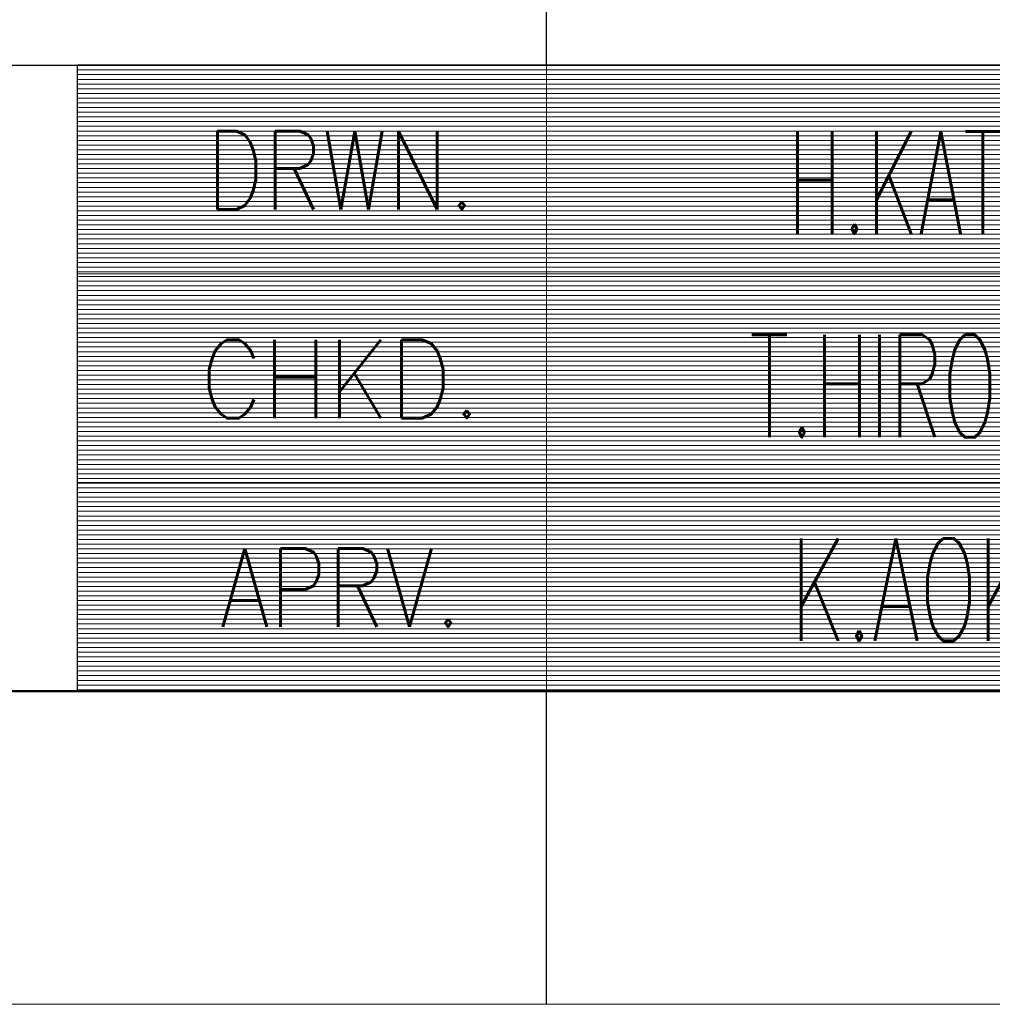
# Model space of a CAD drawing. Header units: millimetres. Extents: x 0 to 1300, y 0 to 891.
# Tile 5 of 127: x 579 to 673, y 0 to 94. Entities that reach past the tile are written whole.
import ezdxf

# ---------------------------------------------------------------- set-up
doc = ezdxf.new("R2010")
doc.units = ezdxf.units.MM
doc.header["$LTSCALE"] = 0.545669
doc.layers.add('NoLayerName_001', color=7, linetype='Continuous')
doc.styles.get("Standard").update_dxf_attribs({"font": 'txt', "bigfont": 'extfont2'})

# ---------------------------------------------------------------- blocks, each defined once
blk = doc.blocks.new('JZB_0004')
at = {"layer": 'NoLayerName_001', "color": 3, "lineweight": 13, "char_height": 3.27, "attachment_point": 5}
for s, insert in [('\\A1;\\W0.5625;H.KATO', (84.818, 14.635)), ('\\A1;\\W0.5714;T.HIROSE', (84.818, 8.135)), ('\\A1;\\W0.6000;K.AOKI', (84.818, 1.635))]:
    blk.add_mtext(s, dxfattribs=dict(at, insert=insert))
blk = doc.blocks.new('*X13')
at = {"color": 7, "linetype": 'Continuous', "lineweight": 13}
for p, q in [((0, 19.8), (40, 19.8)), ((0, 19.65), (40, 19.65)), ((0, 19.5), (40, 19.5)), ((0, 19.35), (40, 19.35)), ((0, 19.2), (40, 19.2)), ((0, 19.05), (40, 19.05)), ((0, 18.9), (40, 18.9)), ((0, 18.75), (40, 18.75)), ((0, 18.6), (40, 18.6)), ((0, 18.45), (40, 18.45)), ((0, 18.3), (40, 18.3)), ((0, 18.15), (40, 18.15)), ((0, 18), (40, 18)), ((0, 17.85), (40, 17.85)), ((0, 17.7), (40, 17.7)), ((0, 17.55), (40, 17.55)), ((0, 17.4), (40, 17.4)), ((0, 17.25), (40, 17.25)), ((0, 17.1), (40, 17.1)), ((0, 16.95), (40, 16.95)), ((0, 16.8), (40, 16.8)), ((0, 16.65), (40, 16.65)), ((0, 16.5), (40, 16.5)), ((0, 16.35), (40, 16.35)), ((0, 16.2), (40, 16.2)), ((0, 16.05), (40, 16.05)), ((0, 15.9), (40, 15.9)), ((0, 15.75), (40, 15.75)), ((0, 15.6), (40, 15.6)), ((0, 15.45), (40, 15.45)), ((0, 15.3), (40, 15.3)), ((0, 15.15), (40, 15.15)), ((0, 15), (40, 15)), ((0, 14.85), (40, 14.85)), ((0, 14.7), (40, 14.7)), ((0, 14.55), (40, 14.55)), ((0, 14.4), (40, 14.4)), ((0, 14.25), (40, 14.25)), ((0, 14.1), (40, 14.1)), ((0, 13.95), (40, 13.95)), ((0, 13.8), (40, 13.8)), ((0, 13.65), (40, 13.65)), ((0, 13.5), (40, 13.5)), ((0, 13.35), (40, 13.35)), ((0, 13.2), (40, 13.2)), ((0, 13.05), (40, 13.05)), ((0, 12.9), (40, 12.9)), ((0, 12.75), (40, 12.75)), ((0, 12.6), (40, 12.6)), ((0, 12.45), (40, 12.45)), ((0, 12.3), (40, 12.3)), ((0, 12.15), (40, 12.15)), ((0, 12), (40, 12)), ((0, 11.85), (40, 11.85)), ((0, 11.7), (40, 11.7)), ((0, 11.55), (40, 11.55)), ((0, 11.4), (40, 11.4)), ((0, 11.25), (40, 11.25)), ((0, 11.1), (40, 11.1)), ((0, 10.95), (40, 10.95)), ((0, 10.8), (40, 10.8)), ((0, 10.65), (40, 10.65)), ((0, 10.5), (40, 10.5)), ((0, 10.35), (40, 10.35)), ((0, 10.2), (40, 10.2)), ((0, 10.05), (40, 10.05)), ((0, 9.9), (40, 9.9)), ((0, 9.75), (40, 9.75)), ((0, 9.6), (40, 9.6)), ((0, 9.45), (40, 9.45)), ((0, 9.3), (40, 9.3)), ((0, 9.15), (40, 9.15)), ((0, 9), (40, 9)), ((0, 8.85), (40, 8.85)), ((0, 8.7), (40, 8.7)), ((0, 8.55), (40, 8.55)), ((0, 8.4), (40, 8.4)), ((0, 8.25), (40, 8.25)), ((0, 8.1), (40, 8.1)), ((0, 7.95), (40, 7.95)), ((0, 7.8), (40, 7.8)), ((0, 7.65), (40, 7.65)), ((0, 7.5), (40, 7.5)), ((0, 7.35), (40, 7.35)), ((0, 7.2), (40, 7.2)), ((0, 7.05), (40, 7.05)), ((0, 6.9), (40, 6.9)), ((0, 6.75), (40, 6.75)), ((0, 6.6), (40, 6.6)), ((0, 6.45), (40, 6.45)), ((0, 6.3), (40, 6.3)), ((0, 6.15), (40, 6.15)), ((0, 6), (40, 6)), ((0, 5.85), (40, 5.85)), ((0, 5.7), (40, 5.7)), ((0, 5.55), (40, 5.55)), ((0, 5.4), (40, 5.4)), ((0, 5.25), (40, 5.25)), ((0, 5.1), (40, 5.1)), ((0, 4.95), (40, 4.95)), ((0, 4.8), (40, 4.8)), ((0, 4.65), (40, 4.65)), ((0, 4.5), (40, 4.5)), ((0, 4.35), (40, 4.35)), ((0, 4.2), (40, 4.2)), ((0, 4.05), (40, 4.05)), ((0, 3.9), (40, 3.9)), ((0, 3.75), (40, 3.75)), ((0, 3.6), (40, 3.6)), ((0, 3.45), (40, 3.45)), ((0, 3.3), (40, 3.3)), ((0, 3.15), (40, 3.15)), ((0, 3), (40, 3)), ((0, 2.85), (40, 2.85)), ((0, 2.7), (40, 2.7)), ((0, 2.55), (40, 2.55)), ((0, 2.4), (40, 2.4)), ((0, 2.25), (40, 2.25)), ((0, 2.1), (40, 2.1)), ((0, 1.95), (40, 1.95)), ((0, 1.8), (40, 1.8)), ((0, 1.65), (40, 1.65)), ((0, 1.5), (40, 1.5)), ((0, 1.35), (40, 1.35)), ((0, 1.2), (40, 1.2)), ((0, 1.05), (40, 1.05)), ((0, 0.9), (40, 0.9)), ((0, 0.75), (40, 0.75)), ((0, 0.6), (40, 0.6)), ((0, 0.45), (40, 0.45)), ((0, 0.3), (40, 0.3)), ((0, 0.15), (40, 0.15)), ((0, 0), (40, 0))]:
    blk.add_line(p, q, dxfattribs=at)
blk = doc.blocks.new('JZB_0006')
at = {"layer": 'NoLayerName_001', "color": 7, "linetype": 'Continuous', "lineweight": 25}
for p, q in [((170, 20), (170, 0)), ((210, 20), (170, 20)), ((170, 0), (210, 0))]:
    blk.add_line(p, q, dxfattribs=at)
blk.add_blockref('*X13', (170, 0.05))

msp = doc.modelspace()

# ---------------------------------------------------------------- linework, layer by layer
at = {"layer": 'NoLayerName_001', "color": 7, "linetype": 'Continuous', "lineweight": 25}
for p, q in [((630, 90), (630, 163.2)), ((75, 90), (1230, 90)), ((495, 90), (1230, 90)), ((495, 90), (1230, 90)), ((630, 0), (630, 30))]:
    msp.add_line(p, q, dxfattribs=at)
at = {"layer": 'NoLayerName_001', "color": 2, "linetype": 'Continuous', "lineweight": 13}
for p, q in [((585, 90), (585, 30)), ((630, 30), (630, 90)), ((705, 69.9999), (585, 69.9999)), ((705, 50.0063), (585, 50.0063))]:
    msp.add_line(p, q, dxfattribs=at)
at = {"layer": 'NoLayerName_001', "color": 7, "linetype": 'Continuous', "lineweight": 50}
msp.add_line((1230, 30), (75, 30), dxfattribs=at)
at = {"layer": 'NoLayerName_001', "color": 7, "linetype": 'Continuous', "lineweight": 13}
msp.add_line((1260, 0), (0, 0), dxfattribs=at)

# ---------------------------------------------------------------- block references
at = {"layer": 'NoLayerName_001', "xscale": 3, "yscale": 3, "zscale": 3}
for name, p in [('JZB_0006', (75, 30)), ('JZB_0004', (411.5475, 34.845))]:
    msp.add_blockref(name, p, dxfattribs=at)

# ---------------------------------------------------------------- texts
at = {"layer": 'NoLayerName_001', "color": 2, "lineweight": 13, "char_height": 7.5, "attachment_point": 8}
for s, insert in [('\\A1;\\W0.8191;DRWN.', (610.287, 76.1917)), ('\\A1;\\W0.8821;CHKD.', (610.287, 56.1919)), ('\\A1;\\W0.8191;APRV.', (610.287, 36.1921))]:
    msp.add_mtext(s, dxfattribs=dict(at, insert=insert))

doc.saveas('drawing.dxf')
